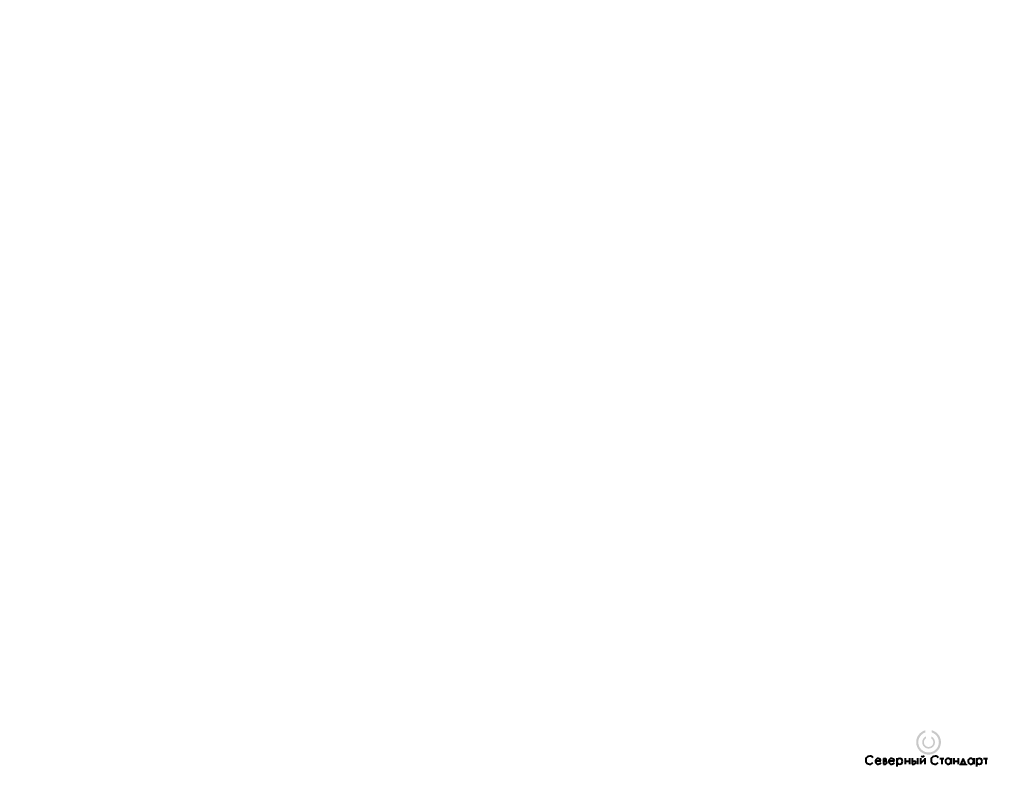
# Model space of a CAD drawing. Header units: millimetres. Extents: x 0 to 840, y 0 to 297.
# Tile 7 of 7: x 456 to 840, y 0 to 297. Entities that reach past the tile are written whole.
import ezdxf

# ---------------------------------------------------------------- set-up
doc = ezdxf.new("R2010")
doc.units = ezdxf.units.MM
doc.linetypes.add('K5LT32768', pattern=[0])

# ---------------------------------------------------------------- blocks, each defined once
blk = doc.blocks.new('U51')
for points in [[(811.7, 19.55), (811.7, 18.69), (812.43, 18.36), (813.08, 17.9), (813.63, 17.31), (814.05, 16.63), (814.32, 15.88), (814.44, 15.09), (814.45, 14.88), (814.37, 14.08), (814.13, 13.32), (813.75, 12.62), (813.24, 12.01), (812.61, 11.51), (811.9, 11.14), (811.13, 10.93), (810.33, 10.87), (809.54, 10.98), (808.78, 11.23), (808.09, 11.64), (807.49, 12.17), (807.01, 12.81), (806.67, 13.53), (806.47, 14.31), (806.43, 14.88), (806.51, 15.68), (806.75, 16.44), (807.13, 17.14), (807.65, 17.75), (808.27, 18.25), (808.99, 18.61), (809.2, 18.69), (809.2, 19.56), (808.38, 19.26), (807.62, 18.81), (806.96, 18.24), (806.41, 17.55), (805.99, 16.78), (805.72, 15.94), (805.61, 15.07), (805.6, 14.88), (805.68, 14), (805.92, 13.16), (806.3, 12.37), (806.83, 11.66), (807.47, 11.06), (808.21, 10.59), (809.02, 10.25), (809.88, 10.07), (810.76, 10.05), (811.63, 10.19), (812.46, 10.48), (813.22, 10.92), (813.89, 11.49), (814.45, 12.17), (814.87, 12.94), (815.15, 13.77), (815.28, 14.64), (815.28, 14.88), (815.2, 15.76), (814.96, 16.6), (814.58, 17.39), (814.06, 18.1), (813.41, 18.7), (812.67, 19.17), (811.86, 19.51)], [(811.48, 17.14), (811.48, 16.41), (811.88, 16.04), (812.16, 15.58), (812.29, 15.05), (812.29, 14.88), (812.21, 14.34), (811.98, 13.85), (811.62, 13.45), (811.15, 13.17), (810.63, 13.04), (810.08, 13.06), (809.57, 13.25), (809.14, 13.57), (808.81, 14), (808.63, 14.51), (808.59, 14.88), (808.67, 15.42), (808.9, 15.91), (809.27, 16.31), (809.41, 16.42), (809.41, 17.15), (808.88, 16.82), (808.44, 16.36), (808.13, 15.81), (807.97, 15.2), (807.95, 14.88), (808.03, 14.25), (808.26, 13.67), (808.64, 13.16), (809.13, 12.76), (809.7, 12.5), (810.32, 12.39), (810.95, 12.44), (811.54, 12.64), (812.07, 12.99), (812.49, 13.46), (812.78, 14.02), (812.92, 14.63), (812.93, 14.88), (812.85, 15.5), (812.62, 16.09), (812.25, 16.6), (811.76, 17)]]:
    blk.add_hatch(color=256).paths.add_polyline_path(points)
at = {"linetype": 'K5LT32768', "lineweight": 40}
for p, q in [((792.82, 8.5), (792.82, 6.36)), ((792.82, 8.5), (793.57, 8.5)), ((798.07, 8.61), (798.07, 5.41)), ((801.27, 8.59), (801.27, 6.27)), ((802.97, 8.59), (802.97, 6.27)), ((804.1, 8.59), (804.1, 6.36)), ((806.14, 8.59), (806.14, 6.27)), ((807.23, 8.59), (807.23, 6.27)), ((807.23, 6.57), (809.03, 8.3)), ((809.03, 8.59), (809.03, 6.27)), ((814.85, 8.5), (816.4, 8.5)), ((815.64, 8.5), (815.64, 6.27)), ((819.2, 8.59), (819.2, 6.27)), ((820.3, 8.59), (820.3, 6.27)), ((822, 8.59), (822, 6.27)), ((823.99, 8.46), (823.08, 6.34)), ((824.9, 6.34), (823.99, 8.46)), ((828.06, 8.59), (828.06, 6.27)), ((829.16, 8.61), (829.16, 5.41)), ((831.94, 8.5), (833.49, 8.5)), ((832.73, 8.5), (832.73, 6.27)), ((789.66, 7.55), (791.87, 7.55)), ((792.82, 7.49), (793.57, 7.49)), ((792.82, 6.36), (793.57, 6.36)), ((794.9, 7.55), (797.11, 7.55)), ((801.27, 7.53), (802.97, 7.53)), ((804.1, 7.49), (804.86, 7.49)), ((804.1, 6.36), (804.86, 6.36)), ((820.3, 7.53), (822, 7.53)), ((822.84, 5.92), (822.84, 6.34)), ((822.84, 6.34), (825.11, 6.34)), ((825.11, 6.34), (825.11, 5.97))]:
    blk.add_line(p, q, dxfattribs=at)
for centre, radius, start, end in [((787.49, 7.87), 1.57, 37.074, 321.6008), ((790.76, 7.41), 1.11, 7.3391, 332.5516), ((793.4, 8), 0.525, 281.1083, 70.9439), ((796, 7.41), 1.11, 7.3391, 332.5516), ((799.17, 7.41), 1.11, 0, 180), ((808.14, 10.05), 0.815, 216.4819, 323.681), ((812.98, 7.87), 1.57, 37.074, 321.6008), ((818.12, 7.41), 1.11, 7.3391, 3.7582), ((826.98, 7.41), 1.11, 7.3391, 3.7582), ((830.26, 7.41), 1.11, 0, 180), ((793.57, 6.93), 0.562, 270, 90), ((799.17, 7.41), 1.11, 180, 0), ((804.86, 6.93), 0.562, 270, 90), ((830.26, 7.41), 1.11, 180, 0)]:
    blk.add_arc(centre, radius, start, end, dxfattribs=at)

msp = doc.modelspace()

# ---------------------------------------------------------------- block references
msp.add_blockref('U51', (0, 0))

doc.saveas('drawing.dxf')
